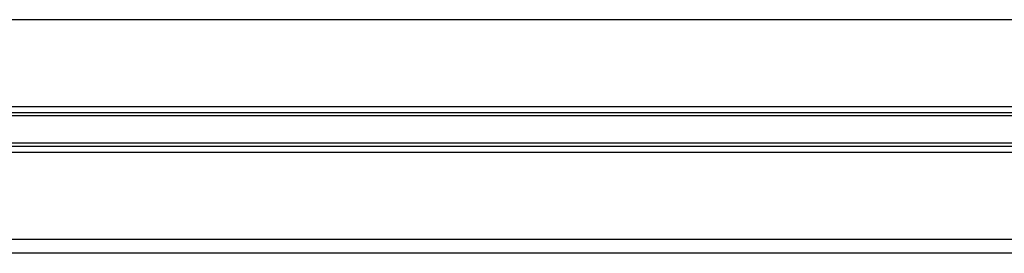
# Model space of a CAD drawing. Header units: millimetres. Extents: x 0 to 420, y 0 to 297.
# Tile 74 of 98: x 305.17 to 313.64, y 199.63 to 201.64. Entities that reach past the tile are written whole.
import ezdxf

# ---------------------------------------------------------------- set-up
doc = ezdxf.new("R2010")
doc.units = ezdxf.units.MM

msp = doc.modelspace()

# ---------------------------------------------------------------- linework, layer by layer
at = {"color": 7, "linetype": 'Continuous', "lineweight": 25}
for p, q in [((322.30033, 201.63704), (296.81732, 201.63704)), ((322.30033, 200.88907), (296.81732, 200.88907)), ((319.85821, 200.83792), (299.25944, 200.83792)), ((319.85482, 200.81082), (299.26283, 200.81082)), ((319.85821, 200.54854), (299.25944, 200.54854)), ((319.85482, 200.57563), (299.26283, 200.57563)), ((322.30033, 200.49739), (296.81732, 200.49739)), ((322.30033, 199.74941), (296.81732, 199.74941)), ((318.05316, 199.63144), (301.06449, 199.63144))]:
    msp.add_line(p, q, dxfattribs=at)

doc.saveas('drawing.dxf')
